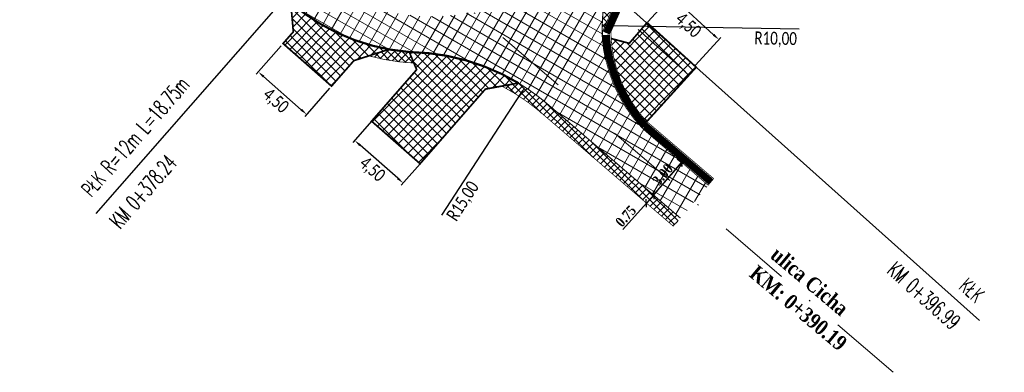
# Model space of a CAD drawing. Header units: metres. Extents: x 7443078 to 7443619, y 5636807 to 5637202.
# Tile 8 of 21: x 7443426 to 7443495, y 5636807 to 5636832. Entities that reach past the tile are written whole.
import ezdxf

# ---------------------------------------------------------------- set-up
doc = ezdxf.new("R2010")
doc.units = ezdxf.units.M
for name, pattern in [('1_OTWM', [1, 0.5, -0.5]), ('CENTER2', [1.125, 0.75, -0.125, 0.125, -0.125]), ('DASHED2', [0.375, 0.25, -0.125]), ('Os drogi', [25.4, 12.7, -6.35, 0, -6.35])]:
    doc.linetypes.add(name, pattern=pattern)
doc.layers.get('Defpoints').update_dxf_attribs({"true_color": 0x999999})
for name, color, linetype in [('_kan_deszcz', 32, 'Continuous'), ('H_zjazdy', 21, 'Continuous'), ('K_kraweżnika_najazdowy', 7, 'Continuous'), ('K_krawędź pobocza', 7, 'Continuous'), ('K_pkt charakter', 7, 'Continuous'), ('K_pobocze', 32, 'Continuous'), ('K_Przepust', 162, 'Continuous'), ('K_rama zjazdu', 7, 'Continuous'), ('K_wymiar', 7, 'Continuous')]:
    doc.layers.add(name, color=color, linetype=linetype)
doc.layers.add('H_jezdnia', color=7, linetype='Continuous', true_color=0xd4d4d4)
doc.layers.add('K_usuń', color=1, linetype='Continuous', lineweight=70)
doc.styles.add('MAT', font='simplex.shx', dxfattribs={"width": 0.6})
doc.styles.add('romans1', font='timesbd.ttf', dxfattribs={"width": 0.85})
doc.styles.add('sytuacja 500 opisy', font='calibri.ttf', dxfattribs={"width": 0.75, "height": 0.9})
doc.dimstyles.new('magda 100', dxfattribs={"dimtxt": 0.25, "dimasz": 0.12, "dimexe": 0.1, "dimexo": 0, "dimgap": 0.1, "dimtad": 1, "dimzin": 0, "dimdsep": 46, "dimtxsty": 'romans1', "dimblk": 'OBLIQUE', "dimcen": 0.09, "dimadec": 0, "dimazin": 0, "dimtfac": 1, "dimtmove": 0, "dimatfit": 1, "dimfxl": 0.4, "dimfxlon": 1, "dimtolj": 1, "dimtzin": 0, "dimarcsym": 0})
doc.dimstyles.new('wymiarowanie sytuacja 500', dxfattribs={"dimtxt": 0.9, "dimasz": 0.5, "dimexe": 0.2, "dimexo": 0.2, "dimgap": 0.2, "dimtad": 4, "dimlfac": -1, "dimzin": 1, "dimtxsty": 'sytuacja 500 opisy', "dimcen": 0.5, "dimadec": 4, "dimazin": 1, "dimtfac": 1, "dimtmove": 1, "dimatfit": 3, "dimfxl": 0.2, "dimlwd": -1, "dimlwe": -1, "dimarcsym": 0})
pattern_1 = [(45.09999999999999, (0, 0), (-0.2473876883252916, 0.2465256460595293), []), (135.1, (0, 0), (-0.2465256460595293, -0.2473876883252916), [])]
pattern_2 = [(45.23201079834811, (0, 0), (-0.3381204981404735, 0.3353931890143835), []), (135.2320107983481, (0, 0), (-0.3353931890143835, -0.3381204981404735), [])]

# ---------------------------------------------------------------- blocks, each defined once
blk = doc.blocks.new('_Oblique')
at = {"color": 0, "linetype": 'ByBlock', "lineweight": -2}
blk.add_line((-0.5, -0.5), (0.5, 0.5), dxfattribs=at)
blk = doc.blocks.new('*D876')
at = {"layer": 'Defpoints', "color": 0, "lineweight": 9, "transparency": 16777216}
for p in [(7443471.945564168, 5636822.248432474), (7443472.388001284, 5636821.869160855), (7443469.993071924, 5636819.970763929)]:
    blk.add_point(p, dxfattribs=at)
at = {"layer": 'K_wymiar', "color": 0, "lineweight": -2, "transparency": 16777216}
for p, q in [((7443470.435509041, 5636819.59149231), (7443472.388001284, 5636821.869160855)), ((7443472.084312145, 5636822.129493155), (7443472.463923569, 5636821.80407778)), ((7443470.1318199, 5636819.85182461), (7443470.511431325, 5636819.526409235))]:
    blk.add_line(p, q, dxfattribs=at)
at = {"layer": 'K_wymiar', "color": 0, "lineweight": -2, "transparency": 16777216, "xscale": 0.4, "yscale": 0.4, "zscale": 0.4}
for p, rotation in [((7443472.388001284, 5636821.869160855), 49.39573387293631), ((7443470.435509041, 5636819.59149231), 229.3957338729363)]:
    blk.add_blockref('_Oblique', p, dxfattribs=dict(at, rotation=rotation))
at = {"layer": 'K_wymiar', "color": 0, "lineweight": 13, "transparency": 16777216, "insert": (7443471.064536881, 5636821.027973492), "char_height": 0.7, "attachment_point": 5, "rotation": 49.39573387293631, "style": 'romans1'}
blk.add_mtext('\\A1;3.00', dxfattribs=at)
blk = doc.blocks.new('*D878')
at = {"layer": 'Defpoints', "color": 0, "lineweight": 9, "transparency": 16777216}
for p in [(7443470.457406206, 5636819.571773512), (7443469.933476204, 5636819.033999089), (7443469.955373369, 5636819.014280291)]:
    blk.add_point(p, dxfattribs=at)
at = {"layer": 'K_wymiar', "color": 0, "lineweight": -2, "transparency": 16777216}
for p, q in [((7443470.435509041, 5636819.59149231), (7443469.933476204, 5636819.033999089)), ((7443470.457406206, 5636819.571773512), (7443470.36119878, 5636819.658410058)), ((7443470.435509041, 5636819.59149231), (7443470.703180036, 5636819.888733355)), ((7443469.933476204, 5636819.033999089), (7443468.276664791, 5636817.194157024)), ((7443469.955373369, 5636819.014280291), (7443469.859165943, 5636819.100916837))]:
    blk.add_line(p, q, dxfattribs=at)
at = {"layer": 'K_wymiar', "color": 0, "lineweight": -2, "transparency": 16777216, "xscale": 0.4, "yscale": 0.4, "zscale": 0.4}
for p, rotation in [((7443470.435509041, 5636819.59149231), 227.9963854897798), ((7443469.933476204, 5636819.033999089), 47.99638548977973)]:
    blk.add_blockref('_Oblique', p, dxfattribs=dict(at, rotation=rotation))
at = {"layer": 'K_wymiar', "color": 0, "lineweight": 13, "transparency": 16777216, "insert": (7443468.497741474, 5636818.122705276), "char_height": 0.7, "attachment_point": 5, "rotation": 47.99638548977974, "style": 'romans1'}
blk.add_mtext('\\A1;0.75', dxfattribs=at)
blk = doc.blocks.new('*D930')
at = {"layer": 'Defpoints', "color": 0, "lineweight": 13, "transparency": 16777216}
for p in [(7443461.468674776, 5636827.109089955), (7443453.276418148, 5636814.5437833)]:
    blk.add_point(p, dxfattribs=at)
at = {"layer": 'K_wymiar', "color": 0, "transparency": 16777216}
blk.add_line((7443455.648676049, 5636818.182359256), (7443461.195599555, 5636826.690246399), dxfattribs=at)
at = {"layer": 'K_wymiar', "color": 0, "lineweight": 13, "transparency": 16777216}
blk.add_solid([(7443461.125792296, 5636826.735758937), (7443461.265406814, 5636826.644733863), (7443461.468674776, 5636827.109089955)], dxfattribs=at)
at = {"layer": 'K_wymiar', "color": 0, "lineweight": 13, "transparency": 16777216, "insert": (7443457.174640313, 5636819.140695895), "char_height": 0.9, "attachment_point": 5, "rotation": 56.896684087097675, "style": 'sytuacja 500 opisy'}
blk.add_mtext('R15,00', dxfattribs=at)
blk = doc.blocks.new('*D959')
at = {"layer": 'Defpoints', "color": 0, "lineweight": 13, "transparency": 16777216}
for p in [(7443444.578414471, 5636830.153546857), (7443442.84526716, 5636828.179943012), (7443447.959702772, 5636827.184222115)]:
    blk.add_point(p, dxfattribs=at)
at = {"layer": 'K_wymiar', "color": 0, "transparency": 16777216}
for p, q in [((7443444.446444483, 5636830.003267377), (7443442.713297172, 5636828.029663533)), ((7443445.850856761, 5636825.540543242), (7443443.22096586, 5636827.850018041)), ((7443447.827732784, 5636827.033942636), (7443446.094585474, 5636825.060338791))]:
    blk.add_line(p, q, dxfattribs=at)
at = {"layer": 'K_wymiar', "color": 0, "lineweight": 13, "transparency": 16777216}
for points in [[(7443443.275953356, 5636827.912634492), (7443443.165978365, 5636827.787401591), (7443442.84526716, 5636828.179943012)], [(7443445.905844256, 5636825.603159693), (7443445.795869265, 5636825.477926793), (7443446.226555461, 5636825.210618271)]]:
    blk.add_solid(points, dxfattribs=at)
at = {"layer": 'K_wymiar', "color": 0, "lineweight": 13, "transparency": 16777216, "insert": (7443444.037800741, 5636826.128062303), "char_height": 0.9, "attachment_point": 5, "rotation": 318.7115704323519, "style": 'sytuacja 500 opisy'}
blk.add_mtext('4,50', dxfattribs=at)
blk = doc.blocks.new('*D960')
at = {"layer": 'Defpoints', "color": 0, "lineweight": 13, "transparency": 16777216}
for p in [(7443451.071640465, 5636825.10392731), (7443449.576149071, 5636823.397029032), (7443454.456313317, 5636822.138461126)]:
    blk.add_point(p, dxfattribs=at)
at = {"layer": 'K_wymiar', "color": 0, "transparency": 16777216}
for p, q in [((7443450.939841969, 5636824.953497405), (7443449.444350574, 5636823.246599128)), ((7443452.584747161, 5636820.76105909), (7443449.952223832, 5636823.067532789)), ((7443454.32451482, 5636821.988031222), (7443452.829023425, 5636820.281132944))]:
    blk.add_line(p, q, dxfattribs=at)
at = {"layer": 'K_wymiar', "color": 0, "lineweight": 13, "transparency": 16777216}
for points in [[(7443450.007139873, 5636823.130211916), (7443449.897307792, 5636823.004853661), (7443449.576149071, 5636823.397029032)], [(7443452.639663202, 5636820.823738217), (7443452.529831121, 5636820.698379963), (7443452.960821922, 5636820.431562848)]]:
    blk.add_solid(points, dxfattribs=at)
at = {"layer": 'K_wymiar', "color": 0, "lineweight": 13, "transparency": 16777216, "insert": (7443450.771022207, 5636821.346509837), "char_height": 0.9, "attachment_point": 5, "rotation": 318.7769208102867, "style": 'sytuacja 500 opisy'}
blk.add_mtext('4,50', dxfattribs=at)
blk = doc.blocks.new('*D961')
at = {"layer": 'Defpoints', "color": 0, "lineweight": 13, "transparency": 16777216}
for p in [(7443469.901390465, 5636831.523041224), (7443474.989750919, 5636830.429021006), (7443473.229963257, 5636828.494740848)]:
    blk.add_point(p, dxfattribs=at)
at = {"layer": 'K_wymiar', "color": 0, "transparency": 16777216}
for p, q in [((7443470.035981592, 5636831.670977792), (7443471.795769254, 5636833.605257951)), ((7443472.031019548, 5636833.120843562), (7443474.619909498, 5636830.765498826)), ((7443473.364554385, 5636828.642677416), (7443475.124342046, 5636830.576957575))]:
    blk.add_line(p, q, dxfattribs=at)
at = {"layer": 'K_wymiar', "color": 0, "lineweight": 13, "transparency": 16777216}
for points in [[(7443472.087099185, 5636833.1824838), (7443471.974939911, 5636833.059203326), (7443471.661178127, 5636833.457321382)], [(7443474.675989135, 5636830.827139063), (7443474.563829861, 5636830.70385859), (7443474.989750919, 5636830.429021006)]]:
    blk.add_solid(points, dxfattribs=at)
at = {"layer": 'K_wymiar', "color": 0, "lineweight": 13, "transparency": 16777216, "insert": (7443472.817460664, 5636831.384795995), "char_height": 0.9, "attachment_point": 5, "rotation": 317.70440565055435, "style": 'sytuacja 500 opisy'}
blk.add_mtext('4,50', dxfattribs=at)
blk = doc.blocks.new('*D1010')
at = {"layer": 'Defpoints', "color": 0, "lineweight": 13, "transparency": 16777216}
for p in [(7443471.954407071, 5636822.24916194), (7443472.396056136, 5636821.868972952), (7443469.993071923, 5636819.970763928)]:
    blk.add_point(p, dxfattribs=at)
at = {"layer": 'K_wymiar', "color": 0, "lineweight": -2, "transparency": 16777216}
for p, q in [((7443470.434720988, 5636819.59057494), (7443472.396056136, 5636821.868972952)), ((7443472.092907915, 5636822.129934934), (7443472.471843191, 5636821.803732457)), ((7443470.131572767, 5636819.851536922), (7443470.510508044, 5636819.525334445))]:
    blk.add_line(p, q, dxfattribs=at)
at = {"layer": 'K_wymiar', "color": 0, "lineweight": -2, "transparency": 16777216, "xscale": 0.4, "yscale": 0.4, "zscale": 0.4}
for p, rotation in [((7443472.396056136, 5636821.868972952), 49.27682844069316), ((7443470.434720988, 5636819.59057494), 229.2768284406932)]:
    blk.add_blockref('_Oblique', p, dxfattribs=dict(at, rotation=rotation))
at = {"layer": 'K_wymiar', "color": 0, "lineweight": 13, "transparency": 16777216, "insert": (7443471.068788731, 5636821.028140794), "char_height": 0.7, "attachment_point": 5, "rotation": 49.276828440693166, "style": 'romans1'}
blk.add_mtext('\\A1;3.00', dxfattribs=at)
blk = doc.blocks.new('*D1011')
at = {"layer": 'Defpoints', "color": 0, "lineweight": 13, "transparency": 16777216}
for p in [(7443466.844020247, 5636831.40413656), (7443476.788532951, 5636831.22628741)]:
    blk.add_point(p, dxfattribs=at)
at = {"layer": 'K_wymiar', "color": 0, "transparency": 16777216}
blk.add_line((7443480.601142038, 5636831.15810214), (7443467.343940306, 5636831.395195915), dxfattribs=at)
at = {"layer": 'K_wymiar', "color": 0, "lineweight": 13, "transparency": 16777216}
blk.add_solid([(7443467.345430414, 5636831.478515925), (7443467.342450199, 5636831.311875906), (7443466.844020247, 5636831.40413656)], dxfattribs=at)
at = {"layer": 'K_wymiar', "color": 0, "lineweight": 13, "transparency": 16777216, "insert": (7443478.951713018, 5636830.432595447), "char_height": 0.9, "attachment_point": 5, "rotation": 358.97542294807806, "style": 'sytuacja 500 opisy'}
blk.add_mtext('R10,00', dxfattribs=at)

msp = doc.modelspace()

# ---------------------------------------------------------------- hatches: boundary and pattern name
at = {"layer": 'H_jezdnia', "linetype": 'Continuous', "lineweight": 9, "true_color": 0xababab}
h = msp.add_hatch(dxfattribs=at)
h.set_pattern_fill('ANSI37', color=253, scale=0.22, angle=15)
h.set_pattern_definition([(59.99999999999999, (0, 0), (-0.6049187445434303, 0.34925), []), (150, (0, 0), (-0.34925, -0.6049187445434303), [])])
edge = h.paths.add_edge_path()
edge.add_line((7443467.240021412, 5636834.012947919), (7443464.459145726, 5636836.140397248))
edge.add_arc((7443454.926335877, 5636845.154016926), 13.11944371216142, 230.7109614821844, 316.60352365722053, ccw=False)
edge.add_line((7443446.618673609, 5636835.000074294), (7443347.475219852, 5636922.064259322))
edge.add_line((7443347.475219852, 5636922.064259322), (7443345.809202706, 5636920.200160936))
edge.add_line((7443345.809202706, 5636920.200160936), (7443444.969048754, 5636833.121580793))
edge.add_arc((7443454.536872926, 5636844.016843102), 14.50000000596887, 228.7115704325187, 267.5511616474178)
edge.add_arc((7443453.276418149, 5636814.543783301), 14.99999999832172, 49.39573388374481, 87.55116166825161, ccw=False)
edge.add_line((7443463.038879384, 5636825.932126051), (7443472.305906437, 5636817.988126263))
edge.add_line((7443472.305906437, 5636817.988126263), (7443474.25839868, 5636820.26579481))
edge.add_line((7443474.25839868, 5636820.26579481), (7443469.492393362, 5636824.401776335))
edge.add_arc((7443476.816396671, 5636831.187658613), 9.984449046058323, 163.562517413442, 222.8159193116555, ccw=False)
at = {"layer": 'H_zjazdy', "linetype": 'Continuous', "lineweight": 9, "true_color": 0xff6666}
h = msp.add_hatch(dxfattribs=at)
h.set_pattern_fill('ANSI37', color=11, scale=0.15, angle=0.2320107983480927)
h.set_pattern_definition(pattern_2)
edge = h.paths.add_edge_path()
edge.add_arc((7443454.536872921, 5636844.016843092), 14.49999999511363, 229.4872480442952, 259.8026613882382, ccw=False)
edge.add_line((7443445.117422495, 5636832.993052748), (7443445.293584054, 5636830.967938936))
edge.add_line((7443445.293584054, 5636830.967938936), (7443444.578414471, 5636830.153546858))
edge.add_line((7443444.578414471, 5636830.153546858), (7443444.661088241, 5636830.080945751))
edge.add_line((7443444.661088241, 5636830.080945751), (7443447.963394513, 5636827.188426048))
edge.add_line((7443447.963394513, 5636827.188426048), (7443449.519438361, 5636828.960355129))
edge.add_line((7443449.519438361, 5636828.960355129), (7443451.96980707, 5636829.745887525))
h = msp.add_hatch(dxfattribs=at)
h.set_pattern_fill('ANSI37', color=11, scale=0.15, angle=0.2320107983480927)
h.set_pattern_definition(pattern_2)
edge = h.paths.add_edge_path()
edge.add_line((7443469.977063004, 5636831.611009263), (7443468.732221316, 5636830.163901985))
edge.add_line((7443468.732221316, 5636830.163901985), (7443467.487772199, 5636830.480786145))
edge.add_arc((7443476.215982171, 5636830.935242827), 8.740033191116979, 182.9805604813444, 221.5544297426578)
edge.add_line((7443469.675588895, 5636825.137705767), (7443469.971661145, 5636824.730808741))
edge.add_line((7443469.971661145, 5636824.730808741), (7443473.407326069, 5636828.507138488))
edge.add_line((7443473.407326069, 5636828.507138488), (7443469.977063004, 5636831.611009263))
h = msp.add_hatch(dxfattribs=at)
h.set_pattern_fill('ANSI37', color=11, scale=0.15, angle=0.2320107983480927)
h.set_pattern_definition(pattern_2)
edge = h.paths.add_edge_path()
edge.add_line((7443458.696248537, 5636826.977765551), (7443461.007219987, 5636827.398148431))
edge.add_arc((7443453.276418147, 5636814.5437833), 15.00000000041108, 58.97668797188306, 87.55116166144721)
edge.add_arc((7443454.536872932, 5636844.016843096), 14.50000000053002, 265.46121346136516, 267.55116162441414, ccw=False)
edge.add_line((7443453.389430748, 5636829.562315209), (7443453.897254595, 5636828.328978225))
edge.add_line((7443453.897254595, 5636828.328978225), (7443450.755351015, 5636824.74292629))
edge.add_line((7443450.755351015, 5636824.74292629), (7443454.140420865, 5636821.777913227))
edge.add_line((7443454.140420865, 5636821.777913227), (7443458.696248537, 5636826.977765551))
at = {"layer": 'K_usuń', "linetype": 'ByBlock', "lineweight": 13}
h = msp.add_hatch(dxfattribs=at)
h.set_pattern_fill('ANSI37', color=34, scale=0.11, angle=0.1)
h.set_pattern_definition([(45.09999999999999, (0.7485156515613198, 0.2837096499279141), (-0.2473876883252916, 0.2465256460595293), []), (135.1, (0.7485156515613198, 0.2837096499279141), (-0.2465256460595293, -0.2473876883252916), [])])
edge = h.paths.add_edge_path()
edge.add_line((7443466.847110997, 5636830.922258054), (7443467.380162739, 5636832.154236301))
edge.add_arc((7443458.054909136, 5636836.487931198), 10.28305724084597, 335.0744458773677, 341.805512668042)
edge.add_line((7443467.823835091, 5636833.277113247), (7443467.240021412, 5636834.012947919))
edge.add_arc((7443476.853361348, 5636831.220512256), 10.01069436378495, 163.8027358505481, 181.707297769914)
h = msp.add_hatch(dxfattribs=at)
h.set_pattern_fill('ANSI37', color=34, scale=0.11, angle=0.1)
h.set_pattern_definition(pattern_1)
h.paths.add_polyline_path([(7443453.389430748, 5636829.562315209, -0.02469510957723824), (7443451.96980707, 5636829.745887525), (7443450.560978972, 5636829.294249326, 0.05238826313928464), (7443453.707675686, 5636828.789402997)])
h = msp.add_hatch(dxfattribs=at)
h.set_pattern_fill('ANSI37', color=34, scale=0.11, angle=0.1)
h.set_pattern_definition(pattern_1)
h.paths.add_polyline_path([(7443463.038879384, 5636825.932126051, 0.04182916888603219), (7443461.007219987, 5636827.398148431), (7443459.849062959, 5636827.187471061, -0.05738484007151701), (7443462.55075632, 5636825.362708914), (7443471.817783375, 5636817.418709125), (7443472.305906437, 5636817.988126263)])

# ---------------------------------------------------------------- linework, layer by layer
at = {"layer": '_kan_deszcz', "color": 7, "linetype": 'Os drogi', "lineweight": 9, "ltscale": 0.4, "flags": 128}
msp.add_lwpolyline([(7443487.141468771, 5636807.24629974), (7443457.879569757, 5636832.330560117)], dxfattribs=at)
at = {"layer": 'K_kraweżnika_najazdowy', "color": 0, "linetype": 'DASHED2', "ltscale": 4, "const_width": 0.15}
msp.add_lwpolyline([(7443445.117422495, 5636832.993052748, 0.1582679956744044), (7443453.389430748, 5636829.562315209, -0.1319432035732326), (7443461.007219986, 5636827.398148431, 0.7453397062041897)], format="xyb", dxfattribs=at)
at = {"layer": 'K_krawędź pobocza', "color": 76, "linetype": 'CENTER2', "ltscale": 3, "const_width": 0.08, "flags": 128}
for points in [[(7443467.099111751, 5636828.981275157, -0.1069850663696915), (7443467.038009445, 5636833.189003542, -0.133251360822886), (7443469.376808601, 5636837.874819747)], [(7443453.389430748, 5636829.562315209, -0.02469510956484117), (7443451.969807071, 5636829.745887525, -0.02469510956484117)], [(7443472.305906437, 5636817.988126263), (7443463.038879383, 5636825.932126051, 0.04182916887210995), (7443461.007219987, 5636827.398148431, 0.04182916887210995)]]:
    msp.add_lwpolyline(points, format="xyb", dxfattribs=at)
at = {"layer": 'K_pkt charakter', "linetype": 'Continuous', "lineweight": -3}
for p, q in [((7443464.637599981, 5636836.336237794), (7443493.171353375, 5636810.862969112)), ((7443446.361801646, 5636835.225649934), (7443431.51517241, 5636818.31921328))]:
    msp.add_line(p, q, dxfattribs=at)
at = {"layer": 'K_pobocze', "linetype": 'ByBlock', "ltscale": 4, "const_width": 0.05}
for points in [[(7443453.707675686, 5636828.789402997, -0.05238826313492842), (7443450.560978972, 5636829.294249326)], [(7443471.817783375, 5636817.418709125), (7443462.550756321, 5636825.362708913, 0.05738484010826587), (7443459.849062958, 5636827.187471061, 0.05738484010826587)]]:
    msp.add_lwpolyline(points, format="xyb", dxfattribs=at)
msp.add_lwpolyline([(7443471.81778337, 5636817.418709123), (7443466.982587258, 5636821.56359795)], dxfattribs=at)
at = {"layer": 'K_Przepust', "lineweight": 5, "ltscale": 3, "const_width": 0.05, "flags": 128}
for points in [[(7443466.847110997, 5636830.922258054), (7443468.550239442, 5636834.858493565)], [(7443467.452537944, 5636830.965436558), (7443469.097334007, 5636834.612145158)]]:
    msp.add_lwpolyline(points, dxfattribs=at)
at = {"layer": 'K_Przepust', "linetype": '1_OTWM', "lineweight": 5, "const_width": 0.5, "flags": 128}
msp.add_lwpolyline([(7443467.139703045, 5636830.880082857), (7443468.823786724, 5636834.735319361)], dxfattribs=at)
at = {"layer": 'K_Przepust', "lineweight": 5, "ltscale": 3, "const_width": 0.05, "flags": 128}
for points in [[(7443474.25839868, 5636820.26579481), (7443469.644030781, 5636824.238025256, -0.181436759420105), (7443466.848852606, 5636830.868911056, -0.1686181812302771)], [(7443474.64889713, 5636820.721328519), (7443469.960798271, 5636824.718136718, -0.1858620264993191), (7443467.452537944, 5636830.965436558, -0.162097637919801)]]:
    msp.add_lwpolyline(points, format="xyb", dxfattribs=at)
at = {"layer": 'K_Przepust', "linetype": '1_OTWM', "lineweight": 5, "const_width": 0.5, "flags": 128}
msp.add_lwpolyline([(7443474.453647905, 5636820.493561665), (7443469.850901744, 5636824.41682519, -0.1755806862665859), (7443467.136366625, 5636830.757193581, -0.162097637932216)], format="xyb", dxfattribs=at)
at = {"layer": 'K_Przepust', "flags": 128}
msp.add_lwpolyline([(7443472.67, 5636828.17), (7443469.351510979, 5636831.136204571)], dxfattribs=at)
at = {"layer": 'K_rama zjazdu', "const_width": 0.12, "flags": 128}
for points in [[(7443451.969807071, 5636829.745887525), (7443449.519438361, 5636828.960355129), (7443447.959702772, 5636827.184222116), (7443444.578414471, 5636830.153546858), (7443445.293584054, 5636830.967938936), (7443445.117422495, 5636832.993052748)], [(7443469.960798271, 5636824.718136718), (7443473.407326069, 5636828.507138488), (7443469.977063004, 5636831.611009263), (7443468.719176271, 5636830.148737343)], [(7443468.736086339, 5636830.168395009), (7443467.470734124, 5636830.500385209)], [(7443461.007219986, 5636827.398148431), (7443458.696248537, 5636826.977765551), (7443454.140420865, 5636821.777913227), (7443450.755351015, 5636824.74292629), (7443453.897254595, 5636828.328978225), (7443453.389430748, 5636829.562315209)]]:
    msp.add_lwpolyline(points, dxfattribs=at)

# ---------------------------------------------------------------- texts
at = {"layer": 'K_pkt charakter', "linetype": 'Continuous', "lineweight": -3, "char_height": 1.1, "style": 'MAT'}
for s, insert, attachment_point, rotation in [('PŁK R=12m L=18.75m', (7443438.128438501, 5636827.242359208), 9, 48.71155170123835), ('KM 0+378.24', (7443436.421986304, 5636822.514432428), 3, 48.71155170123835), ('KM 0+396.99', (7443486.641692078, 5636814.221291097), 7, 318.2433840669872), ('KŁK', (7443492.38504531, 5636813.91258386), 1, 318.2433840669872)]:
    msp.add_mtext(s, dxfattribs=dict(at, insert=insert, attachment_point=attachment_point, rotation=rotation))
at = {"layer": 'K_wymiar', "lineweight": 13, "char_height": 1.05, "attachment_point": 5, "rotation": 320.03695048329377, "style": 'romans1'}
for s, insert in [('\\A1;ulica Cicha', (7443481.32633791, 5636813.581592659)), ('\\A1;\\pi-3.15,l4.2,t4.2;KM:^I0+390.19', (7443480.128661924, 5636812.052231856))]:
    msp.add_mtext(s, dxfattribs=dict(at, insert=insert))

# ---------------------------------------------------------------- dimensions: what is measured, and where the dimension line sits
at = {"layer": 'K_wymiar', "lineweight": 13}
for p1, p2, distance, picture, middle in [((7443469.901390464, 5636831.523041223), (7443473.229963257, 5636828.494740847), 2.6150128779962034, '*D961', (7443472.817460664, 5636831.384795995)), ((7443447.959702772, 5636827.184222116), (7443444.578414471, 5636830.153546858), 2.6265779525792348, '*D959', (7443444.037800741, 5636826.128062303)), ((7443454.456313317, 5636822.138461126), (7443451.071640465, 5636825.10392731), 2.2693603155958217, '*D960', (7443450.771022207, 5636821.346509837))]:
    dim = msp.add_aligned_dim(p1=p1, p2=p2, distance=distance, dimstyle='wymiarowanie sytuacja 500', dxfattribs=at)
    dim.commit()
    dim.dimension.update_dxf_attribs({"geometry": picture, "text_midpoint": middle})
dim = msp.add_radius_dim(center=(7443476.788532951, 5636831.22628741), mpoint=(7443466.844020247, 5636831.40413656), text='R10,00', dimstyle='wymiarowanie sytuacja 500', dxfattribs=at)
dim.commit()
dim.dimension.update_dxf_attribs({"geometry": '*D1011', "text_midpoint": (7443478.965211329, 5636831.187359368), "dimtype": 164})
dim = msp.add_radius_dim(center=(7443453.276418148, 5636814.5437833), mpoint=(7443461.468674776, 5636827.109089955), dimstyle='wymiarowanie sytuacja 500', dxfattribs=at)
dim.commit()
dim.dimension.update_dxf_attribs({"geometry": '*D930', "text_midpoint": (7443456.542283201, 5636819.552976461), "dimtype": 164})
dim = msp.add_aligned_dim(p1=(7443469.993071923, 5636819.970763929), p2=(7443471.954407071, 5636822.24916194), distance=-0.5827500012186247, text='3.00', dimstyle='magda 100', override={"dimtxt": 0.7, "dimasz": 0.4}, dxfattribs=at)
dim.commit()
dim.dimension.update_dxf_attribs({"geometry": '*D1010', "text_midpoint": (7443471.068788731, 5636821.028140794)})
for p1, p2, distance, picture, middle in [((7443469.993071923, 5636819.970763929), (7443471.945564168, 5636822.248432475), -0.5827500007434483, '*D876', (7443471.064536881, 5636821.027973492)), ((7443470.457406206, 5636819.571773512), (7443469.955373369, 5636819.014280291), -0.029467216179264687, '*D878', (7443468.497741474, 5636818.122705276))]:
    dim = msp.add_aligned_dim(p1=p1, p2=p2, distance=distance, dimstyle='magda 100', override={"dimtxt": 0.7, "dimasz": 0.4}, dxfattribs=at)
    dim.commit()
    dim.dimension.update_dxf_attribs({"geometry": picture, "text_midpoint": middle})

doc.saveas('drawing.dxf')
